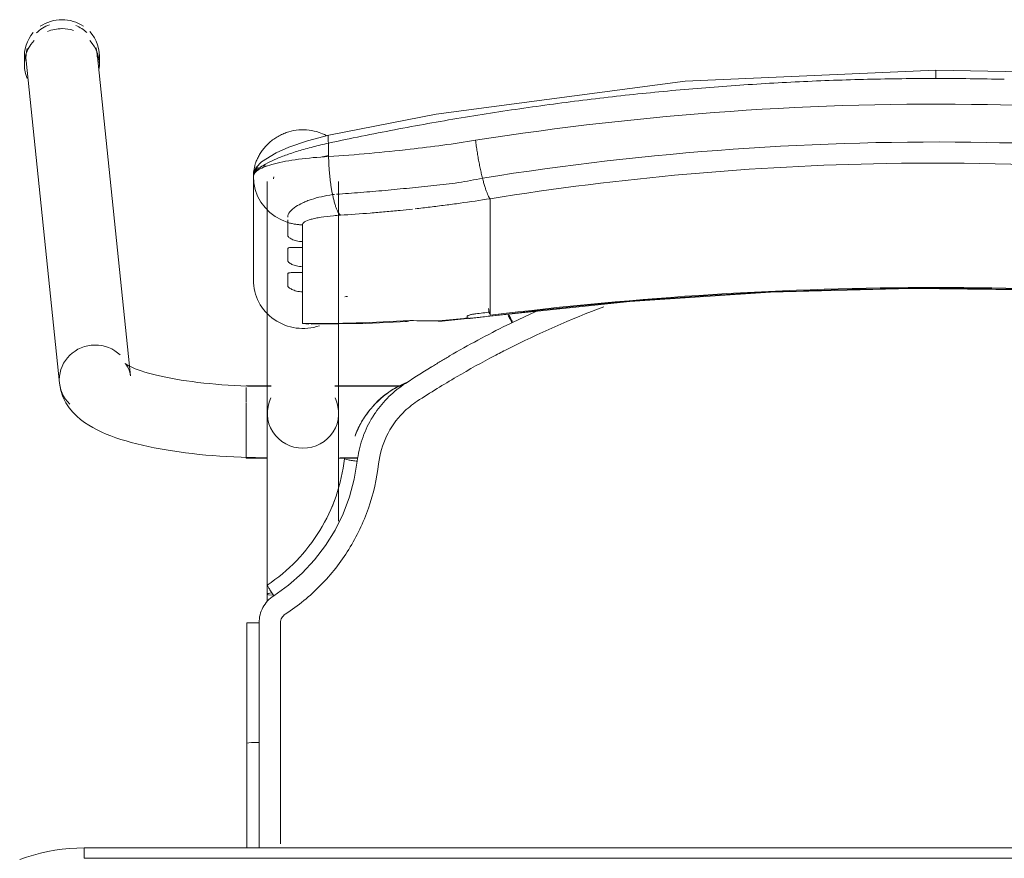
# Model space of a CAD drawing. Header units: metres. Extents: x 3 to 42.2, y -72.9 to -48.7.
# Tile 110 of 189: x 38.685 to 38.97, y -56.58 to -56.337. Entities that reach past the tile are written whole.
import ezdxf

# ---------------------------------------------------------------- set-up
doc = ezdxf.new("R2010")
doc.units = ezdxf.units.M
doc.layers.add('I-FURN', color=7, linetype='Continuous', lineweight=18)

# ---------------------------------------------------------------- blocks, each defined once
blk = doc.blocks.new('ConjuntoParaAlunoTamanho6 - CJA06_ConjuntoParaAlunoTamanho6-V21-1PAV')
at = {"layer": 'I-FURN', "color": 253, "true_color": 0xaaaaaa}
for p, q in [((-0.2643, 0.29456), (-0.2643, 0.29197)), ((-0.23354, 0.20182), (-0.24321, 0.29526)), ((-0.24254, 0.29197), (-0.24254, 0.29456)), ((-0.2638, 0.29312), (-0.25413, 0.19969)), ((-0.1979, 0.25969), (-0.1979, 0.22964)), ((-0.19385, 0.25812), (-0.19385, 0.19097)), ((-0.19207, 0.25896), (-0.19202, 0.25906)), ((-0.19202, 0.25906), (-0.19192, 0.25949)), ((-0.17315, 0.19097), (-0.17315, 0.25812)), ((-0.19734, 0.2558), (-0.19665, 0.25395)), ((-0.17493, 0.25435), (-0.17437, 0.25441)), ((-0.19665, 0.25395), (-0.1957, 0.25221)), ((-0.12923, 0.2438), (-0.12923, 0.25317)), ((-0.12923, 0.24214), (-0.12923, 0.2438)), ((-0.18366, 0.24073), (-0.18366, 0.23904)), ((-0.12923, 0.24214), (-0.12923, 0.23653)), ((-0.12923, 0.23653), (-0.12923, 0.23486)), ((-0.12923, 0.23486), (-0.12923, 0.22925)), ((-0.18366, 0.23345), (-0.18366, 0.23176)), ((-0.12923, 0.22925), (-0.12923, 0.22759)), ((-0.18366, 0.22617), (-0.18366, 0.21701)), ((-0.12923, 0.22759), (-0.12923, 0.22197)), ((-0.12923, 0.22197), (-0.12923, 0.22031)), ((-0.11598, 0.22048), (-0.1227, 0.21732)), ((-0.14414, 0.21757), (-0.12926, 0.21915)), ((-0.18366, 0.21701), (-0.1818, 0.21679)), ((-0.19271, 0.19894), (-0.2, 0.19894)), ((-0.2, 0.19844), (-0.2, 0.19411)), ((-0.19271, 0.19879), (-0.19385, 0.19879)), ((-0.19385, 0.19879), (-0.19385, 0.19845)), ((-0.19385, 0.19845), (-0.19385, 0.19764)), ((-0.15474, 0.19894), (-0.17429, 0.19894)), ((-0.15494, 0.19879), (-0.17429, 0.19879)), ((-0.2, 0.19393), (-0.2, 0.18575)), ((-0.19385, 0.19367), (-0.19385, 0.1916)), ((-0.2, 0.18573), (-0.2, 0.17922)), ((-0.19385, 0.18688), (-0.19385, 0.18582)), ((-0.19385, 0.18371), (-0.19385, 0.18582)), ((-0.2, 0.17916), (-0.2, 0.17794)), ((-0.2, 0.17794), (-0.19377, 0.17794)), ((-0.19385, 0.17809), (-0.19385, 0.17951)), ((-0.17323, 0.17794), (-0.1676, 0.17794)), ((-0.17268, 0.17809), (-0.16757, 0.17809)), ((-0.19385, 0.13857), (-0.19385, 0.13643)), ((-0.19983, 0.13021), (-0.19982, 0.0953)), ((-0.19982, 0.06488), (-0.19982, 0.0953)), ((-0.19982, 0.0953), (-0.19982, 0.09529)), ((-0.19623, 0.09556), (-0.19738, 0.09554)), ((0.247, 0.06497), (-0.247, 0.06497)), ((-0.247, 0.06497), (-0.247, 0.06197)), ((0.247, 0.06497), (-0.247, 0.06497))]:
    blk.add_line(p, q, dxfattribs=at)
at = {"layer": 'I-FURN', "color": 253, "true_color": 0xaaaaaa, "flags": 128}
for points in [[(0.0001, 0.2904), (-0.07267, 0.28721), (-0.14486, 0.2777), (-0.17603, 0.27161)], [(0.17623, 0.27161), (0.10331, 0.28398), (0.03018, 0.28985), (0.0001, 0.2904)], [(-0.17603, 0.27161), (-0.18218, 0.26997), (-0.18761, 0.26812), (-0.19131, 0.26652), (-0.19557, 0.2639), (-0.19708, 0.26226), (-0.19765, 0.26113), (-0.1979, 0.25971)], [(-0.17607, 0.26928), (-0.17607, 0.26831), (-0.17607, 0.26734), (-0.17607, 0.26637), (-0.17607, 0.2654)], [(-0.1979, 0.24468), (-0.1979, 0.2522), (-0.1979, 0.25971)], [(-0.1979, 0.25969), (-0.19776, 0.25773), (-0.19734, 0.2558)], [(-0.1979, 0.25969), (-0.1979, 0.25218), (-0.1979, 0.24467), (-0.1979, 0.23715), (-0.1979, 0.22964)], [(-0.1957, 0.25221), (-0.19451, 0.25062), (-0.19311, 0.2492), (-0.19152, 0.24799)], [(-0.19152, 0.24799), (-0.18977, 0.24701), (-0.1879, 0.24628)], [(-0.1879, 0.24243), (-0.1879, 0.24339), (-0.1879, 0.24435), (-0.1879, 0.24532), (-0.1879, 0.24628)], [(-0.18366, 0.24561), (-0.18366, 0.24439), (-0.18366, 0.24317), (-0.18366, 0.24195), (-0.18366, 0.24073)], [(-0.1879, 0.23515), (-0.1879, 0.23603), (-0.1879, 0.23692), (-0.1879, 0.2378), (-0.1879, 0.23868)], [(-0.18366, 0.23904), (-0.18366, 0.23764), (-0.18366, 0.23624), (-0.18366, 0.23485), (-0.18366, 0.23345)], [(-0.1879, 0.22787), (-0.1879, 0.22876), (-0.1879, 0.22964), (-0.1879, 0.23052), (-0.1879, 0.23141)], [(-0.18366, 0.23176), (-0.18366, 0.23036), (-0.18366, 0.22897), (-0.18366, 0.22757), (-0.18366, 0.22617)], [(-0.12926, 0.21915), (-0.08865, 0.22342), (-0.0479, 0.2261), (-0.00707, 0.22717), (0.03376, 0.22666), (0.07455, 0.22454), (0.11521, 0.22083), (0.12946, 0.21915)], [(-0.12923, 0.22031), (-0.12923, 0.22007), (-0.12923, 0.21984), (-0.12923, 0.21961), (-0.12923, 0.21937)], [(-0.18111, 0.21677), (-0.16533, 0.21701), (-0.15331, 0.21761)], [(-0.1359, 0.2187), (-0.1359, 0.21878), (-0.1359, 0.21886), (-0.1359, 0.21893), (-0.1359, 0.21901)], [(-0.23354, 0.20182), (-0.23373, 0.20287), (-0.23403, 0.20376), (-0.23437, 0.20445), (-0.23469, 0.20492), (-0.23492, 0.20521), (-0.23505, 0.20534), (-0.23507, 0.20536)], [(-0.23507, 0.20536), (-0.23501, 0.20531), (-0.23482, 0.20518), (-0.23451, 0.20499), (-0.23408, 0.20476), (-0.23355, 0.20449), (-0.23291, 0.2042), (-0.23217, 0.20389), (-0.23133, 0.20358), (-0.23041, 0.20326), (-0.22941, 0.20294), (-0.22832, 0.20262), (-0.22717, 0.2023), (-0.22594, 0.20199), (-0.22464, 0.20169), (-0.22328, 0.2014), (-0.22186, 0.20112), (-0.22039, 0.20086), (-0.21886, 0.2006), (-0.21729, 0.20036), (-0.21567, 0.20014), (-0.214, 0.19993), (-0.2123, 0.19973), (-0.21057, 0.19956), (-0.2088, 0.1994), (-0.207, 0.19926), (-0.20518, 0.19913), (-0.20334, 0.19903), (-0.20148, 0.19894), (-0.19961, 0.19888), (-0.19772, 0.19883), (-0.19583, 0.1988), (-0.19394, 0.19879), (-0.19385, 0.19879)], [(-0.25413, 0.19969), (-0.25375, 0.19762), (-0.25311, 0.19572), (-0.25226, 0.19403), (-0.25129, 0.19256), (-0.25023, 0.19128), (-0.24913, 0.19017), (-0.24799, 0.18919), (-0.24683, 0.18832), (-0.24563, 0.18753), (-0.24441, 0.18681), (-0.24316, 0.18615), (-0.24188, 0.18553), (-0.24055, 0.18496), (-0.23919, 0.18441), (-0.23778, 0.1839), (-0.23633, 0.18341), (-0.23483, 0.18295), (-0.2333, 0.18251), (-0.23171, 0.1821), (-0.23008, 0.1817), (-0.22841, 0.18133), (-0.2267, 0.18098), (-0.22495, 0.18064), (-0.22315, 0.18033), (-0.22132, 0.18004), (-0.21946, 0.17976), (-0.21756, 0.17951), (-0.21562, 0.17928), (-0.21366, 0.17906), (-0.21168, 0.17887), (-0.20967, 0.1787), (-0.20763, 0.17855), (-0.20558, 0.17842), (-0.20352, 0.17831), (-0.20144, 0.17823), (-0.19935, 0.17816), (-0.19725, 0.17811), (-0.19515, 0.17809), (-0.19385, 0.17809)], [(-0.19385, 0.13857), (-0.19385, 0.14057), (-0.19385, 0.14257), (-0.19385, 0.14457), (-0.19385, 0.14656), (-0.19385, 0.14855), (-0.19385, 0.15053), (-0.19385, 0.15249), (-0.19385, 0.15444), (-0.19385, 0.15637), (-0.19385, 0.15827), (-0.19385, 0.16015), (-0.19385, 0.162), (-0.19385, 0.16382), (-0.19385, 0.1656), (-0.19385, 0.16735), (-0.19385, 0.16905), (-0.19385, 0.17071), (-0.19385, 0.17233), (-0.19385, 0.1739), (-0.19385, 0.17541), (-0.19385, 0.17687), (-0.19385, 0.17828), (-0.19385, 0.17963), (-0.19385, 0.18092), (-0.19385, 0.18215), (-0.19385, 0.18331), (-0.19385, 0.18441), (-0.19385, 0.18544), (-0.19385, 0.1864), (-0.19385, 0.18729), (-0.19385, 0.1881), (-0.19385, 0.18885), (-0.19385, 0.18951), (-0.19385, 0.19011), (-0.19385, 0.19062), (-0.19385, 0.19097)], [(-0.17315, 0.19097), (-0.17315, 0.19051), (-0.17315, 0.18998), (-0.17315, 0.18937), (-0.17315, 0.18869), (-0.17315, 0.18793), (-0.17315, 0.1871), (-0.17315, 0.18619), (-0.17315, 0.18522), (-0.17315, 0.18417), (-0.17315, 0.18306), (-0.17315, 0.18188), (-0.17315, 0.18064), (-0.17315, 0.17934), (-0.17315, 0.17798), (-0.17315, 0.17656), (-0.17315, 0.17508), (-0.17315, 0.17355), (-0.17315, 0.17198), (-0.17315, 0.17035), (-0.17315, 0.16868), (-0.17315, 0.16696), (-0.17315, 0.16521), (-0.17315, 0.16342), (-0.17315, 0.16159), (-0.17315, 0.15974)], [(-0.16841, 0.18438), (-0.16841, 0.18437), (-0.16841, 0.18435), (-0.16841, 0.18434), (-0.16841, 0.18432)], [(-0.16774, 0.17706), (-0.16861, 0.17188), (-0.16997, 0.16679), (-0.17181, 0.16185), (-0.17415, 0.15713), (-0.17693, 0.15265), (-0.18013, 0.14846), (-0.18374, 0.14461), (-0.18771, 0.14113), (-0.19199, 0.13805)], [(-0.19623, 0.13025), (-0.19623, 0.12331), (-0.19623, 0.11637), (-0.19623, 0.10942), (-0.19623, 0.10249), (-0.19623, 0.09556)], [(-0.19738, 0.09554), (-0.19841, 0.0955), (-0.1992, 0.09544), (-0.19969, 0.09537), (-0.19982, 0.0953)], [(-0.247, 0.06497), (-0.24912, 0.06492), (-0.25124, 0.0648), (-0.25334, 0.06459), (-0.25544, 0.06429), (-0.25753, 0.06391), (-0.2596, 0.06345), (-0.26165, 0.0629), (-0.26367, 0.06228), (-0.26567, 0.06157)], [(0.247, 0.06197), (0.1235, 0.06197), (0, 0.06197), (-0.1235, 0.06197), (-0.247, 0.06197)], [(-0.247, 0.06197), (-0.1235, 0.06197), (0, 0.06197), (0.1235, 0.06197), (0.247, 0.06197)]]:
    blk.add_lwpolyline(points, dxfattribs=at)
at = {"layer": 'I-FURN', "color": 253, "true_color": 0xaaaaaa}
for centre, major_axis, ratio, start_param, end_param in [((-0.25351, 0.29419), (0.01029, 0.00107), 0.967158, 1.815725, 2.256389), ((-0.25342, 0.29456), (0.01088, 0), 0.965926, 1.570796, 2.185058), ((-0.25342, 0.29456), (0.01088, 0), 0.965926, 0.959427, 1.570796), ((-0.25351, 0.29419), (0.01029, 0.00107), 0.967158, 0.685592, 1.060105), ((-0.25342, 0.29456), (0.01088, 0), 0.965926, 2.438822, 3.243525), ((-0.25342, 0.29197), (0.01088, 0), 0.965926, 1.570796, 1.965237), ((-0.25342, 0.29197), (0.01088, 0), 0.965926, 1.257624, 1.559899), ((-0.25342, 0.29456), (0.01088, 0), 0.965926, 6.170166, 7.020457), ((-0.25342, 0.29197), (0.01088, 0), 0.965926, 2.404268, 3.526261), ((-0.25342, 0.29197), (0.01088, 0), 0.965926, 6.182855, 7.015454), ((-0.25351, 0.29419), (0.01029, 0.00107), 0.967158, 6.18338, 6.464028), ((-0.25351, 0.29419), (0.01029, 0.00107), 0.967158, 2.780211, 3.141593), ((-0.1835, 0.22964), (-0.0144, 0), 0.978148, 0, 1.909658), ((0.0001, -0.77159), (1.0211, 0), 0.978148, 1.443771, 1.697822), ((0.0001, -0.77117), (1.0209, 0), 0.978148, 1.443771, 1.697822), ((-0.17927, 0.60128), (0.385, 0), 0.978148, 4.732926, 4.735013), ((-0.17927, 0.60356), (0.395, 0), 0.978148, 4.828782, 4.839414), ((-0.1305, 0.22908), (-0.00124, 0.00992), 0.026339, 2.463316, 2.789234), ((-0.17927, 0.60336), (0.395, 0), 0.978148, 4.701279, 4.780293), ((-0.14501, 0.22754), (-0.00087, 0.00996), 0.018501, 2.957526, 3.350225), ((-0.17927, 0.60263), (0.395, 0), 0.978148, 4.801491, 4.822541), ((-0.17927, 0.60221), (0.3948, 0), 0.978148, 4.828842, 4.839414), ((-0.24383, 0.20075), (0.01029, 0.00107), 0.967158, 1.470991, 3.041787), ((-0.24383, 0.20075), (0.01029, 0.00107), 0.967158, 0.685592, 1.470991), ((-0.24383, 0.20075), (0.01029, 0.00107), 0.967158, 3.041787, 3.827185), ((-0.1835, 0.19097), (0.01035, 0), 0.978148, 2.686587, 4.712389), ((-0.1835, 0.19097), (0.01035, 0), 0.978148, 4.712389, 6.738191), ((-0.1835, 0.13857), (0.01035, 0), 0.069756, 2.648425, 3.665191)]:
    blk.add_ellipse(centre, major_axis=major_axis, ratio=ratio, start_param=start_param, end_param=end_param, dxfattribs=at)
for points in [[(0.0001, 0.29036), (0.0001, 0.29029), (0.0001, 0.29001), (0.0001, 0.28916), (0.0001, 0.28841), (0.0001, 0.28802)], [(-0.05929, 0.28591), (-0.06588, 0.28544), (-0.07245, 0.28489), (-0.07901, 0.28427)], [(-0.03953, 0.28708), (-0.04612, 0.28677), (-0.05271, 0.28638), (-0.05929, 0.28591)], [(-0.01972, 0.28779), (-0.02633, 0.28763), (-0.03293, 0.2874), (-0.03953, 0.28708)], [(0.0001, 0.28802), (-0.00651, 0.28802), (-0.01312, 0.28795), (-0.01972, 0.28779)], [(0.01992, 0.28779), (0.01332, 0.28795), (0.00671, 0.28802), (0.0001, 0.28802)], [(-0.07901, 0.28427), (-0.08557, 0.28365), (-0.09211, 0.28295), (-0.09864, 0.28217)], [(-0.09864, 0.28217), (-0.10517, 0.28139), (-0.11169, 0.28054), (-0.11819, 0.27961)], [(-0.11819, 0.27961), (-0.12468, 0.27869), (-0.13116, 0.27768), (-0.13762, 0.27661)], [(-0.13762, 0.27661), (-0.14407, 0.27553), (-0.15051, 0.27438), (-0.15692, 0.27316)], [(-0.15692, 0.27316), (-0.16332, 0.27194), (-0.16971, 0.27065), (-0.17607, 0.26928)], [(-0.13346, 0.2701), (-0.13339, 0.26956), (-0.13324, 0.26848), (-0.133, 0.26684), (-0.13272, 0.2652), (-0.13242, 0.26359), (-0.13211, 0.26203), (-0.13178, 0.26053), (-0.13155, 0.25959), (-0.13144, 0.25914)], [(-0.17609, 0.26577), (-0.1767, 0.26561), (-0.17731, 0.26545), (-0.17791, 0.26528)], [(-0.17607, 0.2654), (-0.17914, 0.26523), (-0.18504, 0.2647), (-0.19219, 0.26337), (-0.19682, 0.26165), (-0.1979, 0.26035), (-0.1979, 0.25969)], [(-0.17607, 0.2654), (-0.17606, 0.26498), (-0.17604, 0.26413), (-0.17598, 0.26285), (-0.1759, 0.26156), (-0.17579, 0.26028), (-0.17566, 0.25902), (-0.17551, 0.25778), (-0.17533, 0.25659), (-0.17514, 0.25544), (-0.175, 0.25471), (-0.17493, 0.25435)], [(-0.12923, 0.25317), (-0.12932, 0.25327), (-0.1295, 0.25353), (-0.1298, 0.25409), (-0.13011, 0.25481), (-0.13044, 0.25568), (-0.13077, 0.2567), (-0.1311, 0.25786), (-0.13133, 0.2587), (-0.13144, 0.25914)], [(-0.17493, 0.25435), (-0.17484, 0.25392), (-0.17465, 0.25308), (-0.17435, 0.25195), (-0.17403, 0.25093), (-0.17369, 0.25006), (-0.17335, 0.24934), (-0.173, 0.24877), (-0.17277, 0.2485), (-0.17265, 0.2484)], [(-0.16398, 0.24902), (-0.16687, 0.24878), (-0.16977, 0.24858), (-0.17265, 0.2484)], [(-0.15964, 0.24939), (-0.16109, 0.24926), (-0.16254, 0.24913), (-0.16398, 0.24902)], [(-0.1553, 0.2498), (-0.15675, 0.24966), (-0.15819, 0.24952), (-0.15964, 0.24939)], [(-0.15176, 0.25017), (-0.15294, 0.25004), (-0.15412, 0.24992), (-0.1553, 0.2498)], [(-0.14661, 0.25076), (-0.14806, 0.25058), (-0.14951, 0.25042), (-0.15095, 0.25026)], [(-0.14226, 0.2513), (-0.14371, 0.25111), (-0.14516, 0.25093), (-0.14661, 0.25076)], [(-0.1879, 0.24628), (-0.18756, 0.24617), (-0.18687, 0.24599), (-0.18581, 0.24578), (-0.18474, 0.24565), (-0.18402, 0.24561), (-0.18366, 0.24561)], [(-0.09625, 0.22184), (-0.10584, 0.21825), (-0.1152, 0.21414), (-0.12434, 0.2095)], [(-0.15397, 0.21772), (-0.15349, 0.21752), (-0.153, 0.21758), (-0.15247, 0.21788)], [(-0.15247, 0.21788), (-0.15113, 0.21782), (-0.1484, 0.21775), (-0.14556, 0.21776), (-0.14412, 0.21779)], [(-0.1359, 0.21901), (-0.1359, 0.21905), (-0.13586, 0.21912), (-0.13573, 0.21923), (-0.13549, 0.21935), (-0.13518, 0.21946), (-0.13479, 0.21957), (-0.13436, 0.21967), (-0.1339, 0.21974), (-0.13357, 0.21979), (-0.1334, 0.21981)], [(-0.13585, 0.2186), (-0.13587, 0.21862), (-0.13589, 0.21865), (-0.1359, 0.21868), (-0.1359, 0.2187)], [(-0.1227, 0.21732), (-0.12297, 0.21719), (-0.12353, 0.21692), (-0.12408, 0.21665), (-0.12436, 0.21651)], [(-0.12335, 0.21813), (-0.12356, 0.21856), (-0.12377, 0.21898), (-0.12395, 0.21936)], [(-0.12289, 0.21723), (-0.12304, 0.21753), (-0.12319, 0.21783), (-0.12334, 0.21813)], [(-0.12436, 0.21651), (-0.12717, 0.21512), (-0.13276, 0.21224), (-0.13826, 0.20916), (-0.14098, 0.20758)], [(-0.12434, 0.2095), (-0.12494, 0.2092), (-0.12615, 0.20858), (-0.12737, 0.20794), (-0.12798, 0.20762)], [(-0.12798, 0.20762), (-0.13157, 0.20574), (-0.13889, 0.20168), (-0.14651, 0.19698), (-0.1504, 0.19445)], [(-0.14098, 0.20758), (-0.14188, 0.20704), (-0.14368, 0.20597), (-0.14546, 0.20487), (-0.14635, 0.20432)], [(-0.14638, 0.20431), (-0.14762, 0.20355), (-0.1501, 0.202), (-0.15256, 0.20043), (-0.15378, 0.19963)], [(-0.16501, 0.19076), (-0.16447, 0.19151), (-0.16331, 0.19295), (-0.16135, 0.19493), (-0.15919, 0.19669), (-0.15764, 0.19771), (-0.15683, 0.19818)], [(-0.15378, 0.19963), (-0.1555, 0.19851), (-0.15869, 0.19594), (-0.16134, 0.1928), (-0.1625, 0.1911)], [(-0.1568, 0.1982), (-0.15576, 0.1988), (-0.15475, 0.1993), (-0.15376, 0.19971)], [(-0.1504, 0.19445), (-0.15113, 0.19396), (-0.15256, 0.19293), (-0.15386, 0.19174), (-0.15448, 0.19112)], [(-0.16371, 0.18924), (-0.16479, 0.18738), (-0.16656, 0.18343), (-0.1675, 0.1792), (-0.16774, 0.17706)], [(-0.1625, 0.1911), (-0.16271, 0.1908), (-0.16313, 0.19018), (-0.16352, 0.18955), (-0.16371, 0.18924)], [(-0.15448, 0.19112), (-0.15645, 0.18912), (-0.15969, 0.18452), (-0.16124, 0.17915), (-0.16156, 0.17636)], [(-0.17146, 0.1778), (-0.17188, 0.17415), (-0.17353, 0.16684), (-0.17829, 0.15675), (-0.18511, 0.14795), (-0.19084, 0.14321), (-0.19391, 0.14119)], [(-0.17142, 0.17775), (-0.17145, 0.17777), (-0.17147, 0.17779), (-0.17146, 0.1778)], [(-0.16774, 0.17706), (-0.16823, 0.17712), (-0.16921, 0.17725), (-0.17046, 0.17746), (-0.17101, 0.17759), (-0.17119, 0.17765)], [(-0.17391, 0.16699), (-0.17512, 0.16348), (-0.17671, 0.16011), (-0.17864, 0.15696)], [(-0.1854, 0.14823), (-0.18797, 0.14558), (-0.19084, 0.14321), (-0.19391, 0.14119)], [(-0.19391, 0.14119), (-0.19393, 0.14119), (-0.19385, 0.14103), (-0.19344, 0.14033), (-0.19278, 0.13928), (-0.19225, 0.13846), (-0.19199, 0.13805)], [(-0.19199, 0.13805), (-0.19265, 0.13762), (-0.19383, 0.13663), (-0.19519, 0.13473), (-0.19604, 0.13255), (-0.19622, 0.13104), (-0.19623, 0.13025)], [(-0.18863, 0.13277), (-0.18884, 0.13263), (-0.18922, 0.13231), (-0.18966, 0.1317), (-0.18994, 0.13099), (-0.19, 0.1305), (-0.19, 0.13025)], [(-0.19623, 0.13025), (-0.19672, 0.13025), (-0.1977, 0.13025), (-0.19891, 0.13024), (-0.19969, 0.13022), (-0.19984, 0.13021), (-0.19982, 0.1302)], [(-0.19982, 0.12147), (-0.19982, 0.12438), (-0.19982, 0.12729), (-0.19982, 0.1302)], [(-0.19982, 0.1302), (-0.19982, 0.12438), (-0.19982, 0.11273), (-0.19982, 0.1011), (-0.19982, 0.09529)], [(-0.19982, 0.09528), (-0.19982, 0.1011), (-0.19982, 0.10691), (-0.19982, 0.11273)], [(-0.19982, 0.09529), (-0.19982, 0.08515), (-0.19982, 0.07502), (-0.19982, 0.06488)], [(-0.19982, 0.06488), (-0.19982, 0.06837), (-0.19982, 0.07185), (-0.19982, 0.07534)]]:
    blk.add_open_spline(points, degree=3, dxfattribs=at)
for points, knots in [([(-0.13346, 0.2701), (-0.0847, 0.2778), (0.00519, 0.28415), (0.09466, 0.27626), (0.13366, 0.2701)], [-1, -1, -1, -1, -0.444444, 0, 0, 0, 0]), ([(-0.1979, 0.25971), (-0.1979, 0.26019), (-0.19783, 0.26127), (-0.19747, 0.26287), (-0.19695, 0.2643), (-0.19642, 0.26543), (-0.19585, 0.26637), (-0.19534, 0.26711), (-0.19492, 0.26766), (-0.19447, 0.26819), (-0.19382, 0.2689), (-0.19291, 0.26975), (-0.1919, 0.27053), (-0.19105, 0.27107), (-0.1904, 0.27144), (-0.18973, 0.27177), (-0.18883, 0.27217), (-0.18719, 0.27275), (-0.18474, 0.2732), (-0.18174, 0.27315), (-0.17906, 0.27255), (-0.17745, 0.27187), (-0.17679, 0.27153)], [0, 0, 0, 0, 0.0625, 0.125, 0.15625, 0.1875, 0.21875, 0.234375, 0.25, 0.265625, 0.28125, 0.3125, 0.34375, 0.359375, 0.375, 0.390625, 0.40625, 0.4375, 0.5, 0.5625, 0.625, 0.6721865, 0.6721865, 0.6721865, 0.6721865]), ([(-0.1761, 0.27156), (-0.17616, 0.27149), (-0.17627, 0.27106), (-0.17619, 0.27003), (-0.17607, 0.26928)], [0.625, 0.625, 0.625, 0.625, 0.75, 1, 1, 1, 1]), ([(-0.1979, 0.25971), (-0.1979, 0.26034), (-0.19688, 0.26187), (-0.19282, 0.26411), (-0.18865, 0.26578), (-0.18491, 0.26704), (-0.18064, 0.26823), (-0.1776, 0.26895), (-0.17607, 0.26928)], [0, 0, 0, 0, 0.25, 0.5, 0.625, 0.75, 0.875, 1, 1, 1, 1]), ([(-0.17607, 0.2654), (-0.1682, 0.2659), (-0.154, 0.26716), (-0.13977, 0.2691), (-0.13346, 0.2701)], [-1, -1, -1, -1, -0.444444, 0, 0, 0, 0]), ([(-0.13144, 0.25914), (-0.08343, 0.26683), (0.00512, 0.27318), (0.09323, 0.26529), (0.13164, 0.25914)], [-1, -1, -1, -1, -0.444444, 0, 0, 0, 0]), ([(0.12943, 0.25317), (0.08224, 0.26075), (-0.00484, 0.26702), (-0.09148, 0.25924), (-0.12923, 0.25317)], [-1, -1, -1, -1, -0.444444, 0, 0, 0, 0]), ([(-0.1965, 0.2622), (-0.19671, 0.26207), (-0.1971, 0.26176), (-0.19769, 0.26096), (-0.1979, 0.26021), (-0.1979, 0.25971)], [0.75, 0.75, 0.75, 0.75, 0.8125, 0.875, 1, 1, 1, 1]), ([(-0.19421, 0.2626), (-0.1945, 0.26266), (-0.19502, 0.2627), (-0.19554, 0.2626), (-0.19576, 0.26254)], [0.5473049, 0.5473049, 0.5473049, 0.5473049, 0.625, 0.6812684, 0.6812684, 0.6812684, 0.6812684]), ([(-0.17381, 0.25447), (-0.17147, 0.25462), (-0.16677, 0.25497), (-0.1597, 0.25557), (-0.1538, 0.25614), (-0.14908, 0.25663), (-0.14554, 0.25703), (-0.14198, 0.25739), (-0.13843, 0.25782), (-0.13492, 0.25842), (-0.13259, 0.25889), (-0.13144, 0.25914)], [0, 0, 0, 0, 0.166667, 0.333333, 0.5, 0.583333, 0.666667, 0.75, 0.833333, 0.916667, 1, 1, 1, 1]), ([(-0.1879, 0.24778), (-0.18791, 0.24829), (-0.1875, 0.24933), (-0.18588, 0.25077), (-0.184, 0.25182), (-0.1824, 0.2525), (-0.17978, 0.25344), (-0.17715, 0.25404), (-0.17493, 0.25435)], [0, 0, 0, 0, 0.2, 0.4, 0.55, 0.625, 0.7, 1, 1, 1, 1]), ([(-0.12923, 0.25317), (-0.13213, 0.25271), (-0.13647, 0.25207), (-0.14082, 0.25148), (-0.14226, 0.2513)], [-1, -1, -1, -1, -0.8, -0.7, -0.7, -0.7, -0.7]), ([(-0.1879, 0.24628), (-0.1879, 0.24644), (-0.1879, 0.2467), (-0.1879, 0.247), (-0.1879, 0.2471)], [0, 0, 0, 0, 0.4, 0.6, 0.6, 0.6, 0.6]), ([(-0.17265, 0.2484), (-0.17333, 0.24836), (-0.17532, 0.24821), (-0.17777, 0.24791), (-0.17985, 0.24753), (-0.18163, 0.2471), (-0.18322, 0.24646), (-0.18366, 0.2459), (-0.18366, 0.24561)], [-1, -1, -1, -1, -0.888889, -0.666667, -0.555556, -0.444444, -0.222222, 0, 0, 0, 0]), ([(-0.18366, 0.24073), (-0.18428, 0.24075), (-0.18512, 0.24088), (-0.18609, 0.24117), (-0.18671, 0.24142), (-0.18723, 0.2417), (-0.18762, 0.24198), (-0.18784, 0.24222), (-0.1879, 0.24236), (-0.1879, 0.24243)], [0, 0, 0, 0, 0.25, 0.375, 0.5, 0.625, 0.75, 0.875, 1, 1, 1, 1]), ([(-0.1879, 0.23868), (-0.1879, 0.23875), (-0.18784, 0.23885), (-0.18762, 0.23896), (-0.18723, 0.23902), (-0.18671, 0.23904), (-0.18609, 0.23904), (-0.18512, 0.23903), (-0.18428, 0.23902), (-0.18366, 0.23904)], [0, 0, 0, 0, 0.125, 0.25, 0.375, 0.5, 0.625, 0.75, 1, 1, 1, 1]), ([(-0.18366, 0.23345), (-0.18428, 0.23348), (-0.18512, 0.2336), (-0.18609, 0.23389), (-0.18671, 0.23414), (-0.18723, 0.23442), (-0.18762, 0.2347), (-0.18784, 0.23494), (-0.1879, 0.23508), (-0.1879, 0.23515)], [0, 0, 0, 0, 0.25, 0.375, 0.5, 0.625, 0.75, 0.875, 1, 1, 1, 1]), ([(-0.1879, 0.23141), (-0.1879, 0.23147), (-0.18784, 0.23158), (-0.18762, 0.23168), (-0.18723, 0.23174), (-0.18671, 0.23176), (-0.18609, 0.23176), (-0.18512, 0.23175), (-0.18428, 0.23175), (-0.18366, 0.23176)], [0, 0, 0, 0, 0.125, 0.25, 0.375, 0.5, 0.625, 0.75, 1, 1, 1, 1]), ([(-0.18366, 0.22617), (-0.18428, 0.2262), (-0.18512, 0.22633), (-0.18609, 0.22661), (-0.18671, 0.22687), (-0.18723, 0.22714), (-0.18762, 0.22742), (-0.18784, 0.22767), (-0.1879, 0.22781), (-0.1879, 0.22787)], [0, 0, 0, 0, 0.25, 0.375, 0.5, 0.625, 0.75, 0.875, 1, 1, 1, 1]), ([(-0.1334, 0.21866), (-0.1337, 0.21862), (-0.13425, 0.21856), (-0.13488, 0.2185), (-0.13529, 0.21849), (-0.13555, 0.2185), (-0.13573, 0.21853), (-0.13582, 0.21857), (-0.13585, 0.2186)], [0, 0, 0, 0, 0.25, 0.5, 0.625, 0.75, 0.875, 1, 1, 1, 1]), ([(-0.12388, 0.21967), (-0.12372, 0.21936), (-0.12333, 0.2186), (-0.12291, 0.21776), (-0.1227, 0.21732)], [0.5302375, 0.5302375, 0.5302375, 0.5302375, 0.75, 1, 1, 1, 1]), ([(-0.15863, 0.1971), (-0.16081, 0.19558), (-0.16383, 0.19273), (-0.16686, 0.18807), (-0.16796, 0.18563), (-0.16841, 0.18438)], [0, 0, 0, 0, 0.5, 0.75, 1, 1, 1, 1]), ([(-0.1535, 0.1999), (-0.15406, 0.19967), (-0.15585, 0.19886), (-0.15753, 0.19787), (-0.15863, 0.1971)], [0.6367527, 0.6367527, 0.6367527, 0.6367527, 0.75, 1, 1, 1, 1]), ([(-0.16841, 0.18432), (-0.16799, 0.18547), (-0.16725, 0.18714), (-0.16604, 0.18925), (-0.16537, 0.19026), (-0.16501, 0.19076)], [0, 0, 0, 0, 0.5, 0.75, 1, 1, 1, 1]), ([(-0.16156, 0.17636), (-0.16208, 0.17191), (-0.16353, 0.16549), (-0.16692, 0.15729), (-0.1701, 0.15145), (-0.17391, 0.14602), (-0.17976, 0.13936), (-0.18487, 0.13521), (-0.18863, 0.13277)], [0, 0, 0, 0, 0.25, 0.375, 0.5, 0.625, 0.75, 1, 1, 1, 1]), ([(-0.19, 0.13025), (-0.19, 0.12863), (-0.19, 0.12547), (-0.19, 0.12092), (-0.19, 0.1173), (-0.19, 0.1145), (-0.19, 0.11243), (-0.19, 0.11052), (-0.19, 0.10828), (-0.19, 0.10624), (-0.19, 0.10408), (-0.19, 0.10228), (-0.19, 0.10023), (-0.19, 0.09774), (-0.19, 0.09515), (-0.19, 0.09189), (-0.19, 0.08842), (-0.19, 0.08419), (-0.19, 0.08049), (-0.19, 0.07684), (-0.19, 0.07351), (-0.19, 0.07081), (-0.19, 0.0683), (-0.19, 0.06666), (-0.19, 0.06612)], [0, 0, 0, 0, 0.03125, 0.0625, 0.09375, 0.109375, 0.125, 0.140625, 0.15625, 0.1875, 0.203125, 0.21875, 0.234375, 0.25, 0.265625, 0.28125, 0.3125, 0.328125, 0.34375, 0.359375, 0.3671875, 0.375, 0.3828125, 0.3865101, 0.3865101, 0.3865101, 0.3865101]), ([(-0.19623, 0.06488), (-0.19623, 0.06802), (-0.19623, 0.0747), (-0.19623, 0.0849), (-0.19623, 0.09203), (-0.19623, 0.09556)], [0.8397159, 0.8397159, 0.8397159, 0.8397159, 0.8888889, 0.9444444, 1, 1, 1, 1])]:
    blk.add_open_spline(points, degree=3, knots=knots, dxfattribs=at)
blk = doc.blocks.new('4 GRE - ESCOLA DE CINEMA E AUDIOVISUAL CINE REX R07_rvt-1-1PAV')
at = {"layer": 'I-FURN', "color": 253, "lineweight": 18, "true_color": 0xaaaaaa}
blk.add_blockref('ConjuntoParaAlunoTamanho6 - CJA06_ConjuntoParaAlunoTamanho6-V21-1PAV', (38.95024, -56.64244), dxfattribs=at)

msp = doc.modelspace()

# ---------------------------------------------------------------- block references
at = {"lineweight": 5}
msp.add_blockref('4 GRE - ESCOLA DE CINEMA E AUDIOVISUAL CINE REX R07_rvt-1-1PAV', (0, 0), dxfattribs=at)

doc.saveas('drawing.dxf')
